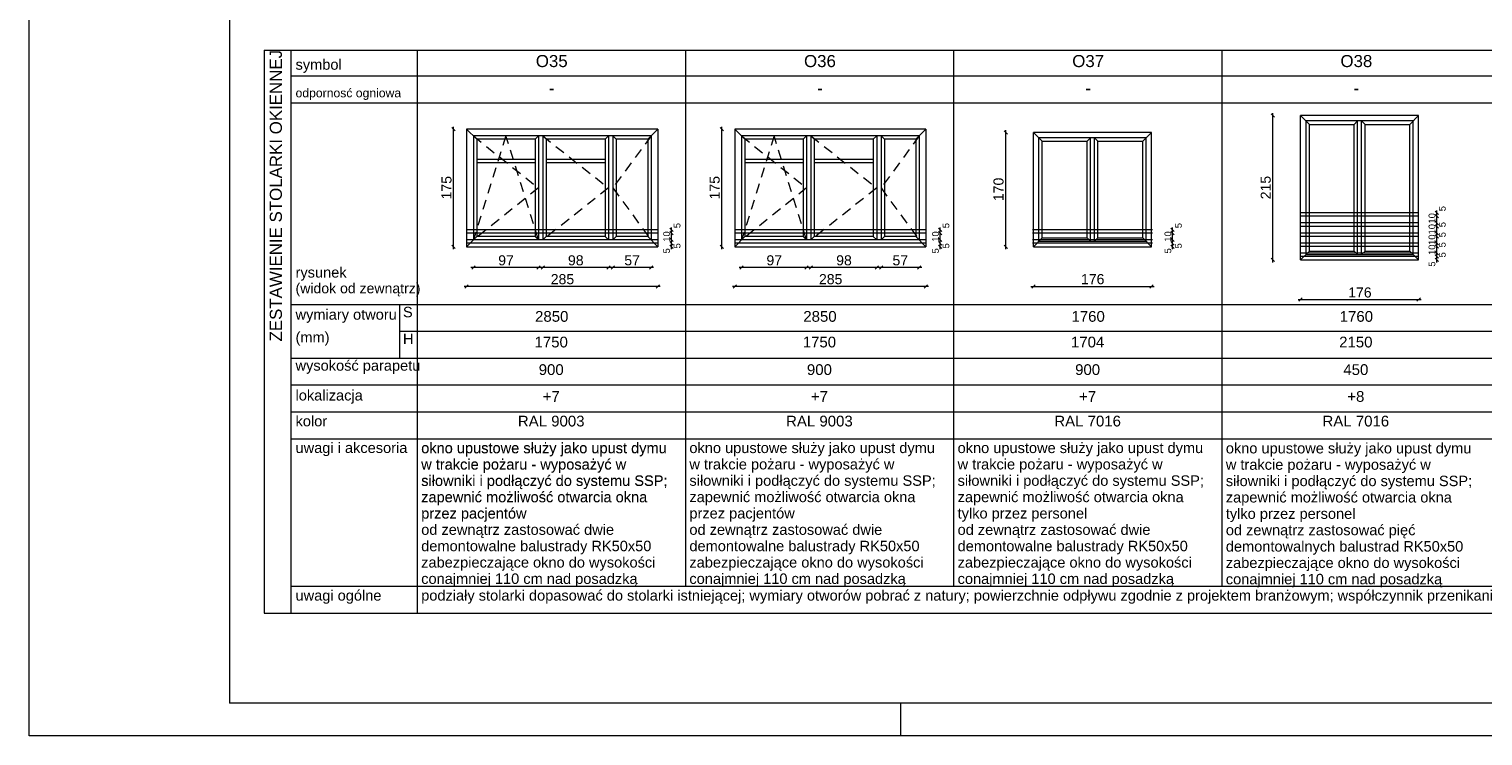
# Paper-space layout 'A-59 ZESTAWIENIE STOLARKI OKIENNEJ' of a CAD drawing. Header units: millimetres. Extents: x 0 to 850, y 0 to 297.
# Tile 1 of 12: x 0 to 217, y 0 to 105. Entities that reach past the tile are written whole.
import ezdxf
from ezdxf.xclip import XClip

# ---------------------------------------------------------------- set-up
doc = ezdxf.new("R2010")
doc.units = ezdxf.units.MM
doc.header["$MEASUREMENT"] = 0
doc.header["$XCLIPFRAME"] = 0
doc.linetypes.add('Przer. długie kreski', pattern=[2.5, 1.5, -1])
doc.layers.add('0_Nr_pióra__1', color=7, linetype='Continuous', lineweight=20)
doc.layers.add('A_Arkusz_Nr_pióra__1', color=7, linetype='Continuous', lineweight=20)
for name, color, linetype, lineweight, true_color in [('0_Nr_pióra__30', 7, 'Continuous', 5, 0x878787), ('0_Nr_pióra__7', 7, 'Continuous', 18, 0x171717), ('0_Nr_pióra__94', 7, 'Continuous', 5, 0x3b3b3b), ('A_Arkusz_Nr_pióra__237', 7, 'Continuous', 5, 0x343434)]:
    doc.layers.add(name, color=color, linetype=linetype, lineweight=lineweight, true_color=true_color)
doc.layers.add('A_podrys', color=7, linetype='Continuous')
doc.styles.add('STYL_AUTOMATYCZNY_1', font='arial.ttf')

# ---------------------------------------------------------------- blocks, each defined once
blk = doc.blocks.new('Rysunek_1_1', base_point=(-2086.12, -3213.37))
at = {"layer": '0_Nr_pióra__1', "color": 7, "linetype": 'Continuous', "lineweight": 20}
for p, q in [((185.75, 92.18), (185.25, 92.68)), ((185.5, 92.43), (185.5, 92.8)), ((185.5, 70.93), (185.5, 92.43)), ((63.57, 90.15), (63.07, 90.65)), ((63.32, 90.4), (63.32, 90.78)), ((63.32, 72.9), (63.32, 90.4)), ((103.57, 90.15), (103.07, 90.65)), ((103.32, 90.4), (103.32, 90.78)), ((103.32, 72.9), (103.32, 90.4)), ((145.9, 89.65), (145.4, 90.15)), ((145.65, 89.9), (145.65, 90.28)), ((145.65, 72.9), (145.65, 89.9)), ((209.68, 78.18), (210.18, 77.68)), ((209.93, 77.93), (209.93, 78.3)), ((210.18, 77.18), (209.68, 77.68)), ((209.68, 76.68), (210.18, 76.18)), ((209.68, 76.18), (210.18, 75.68)), ((209.93, 77.43), (209.93, 77.93)), ((209.93, 76.43), (209.93, 77.43)), ((209.93, 75.93), (209.93, 76.43)), ((209.93, 74.93), (209.93, 75.93)), ((95.54, 75.65), (96.04, 75.15)), ((96.04, 74.65), (95.54, 75.15)), ((95.54, 74.15), (96.04, 73.65)), ((95.79, 75.4), (95.79, 75.78)), ((95.79, 74.9), (95.79, 75.4)), ((95.79, 73.9), (95.79, 74.9)), ((95.79, 73.4), (95.79, 73.9)), ((135.64, 75.65), (136.14, 75.15)), ((136.14, 74.65), (135.64, 75.15)), ((135.64, 74.15), (136.14, 73.65)), ((135.89, 75.4), (135.89, 75.78)), ((135.89, 74.9), (135.89, 75.4)), ((135.89, 73.9), (135.89, 74.9)), ((135.89, 73.4), (135.89, 73.9)), ((170.3, 75.65), (170.8, 75.15)), ((170.8, 74.65), (170.3, 75.15)), ((170.3, 74.15), (170.8, 73.65)), ((170.55, 75.4), (170.55, 75.78)), ((170.55, 74.9), (170.55, 75.4)), ((170.55, 73.9), (170.55, 74.9)), ((170.55, 73.4), (170.55, 73.9)), ((209.68, 75.18), (210.18, 74.68)), ((209.68, 74.68), (210.18, 74.18)), ((209.93, 74.43), (209.93, 74.93)), ((209.93, 73.43), (209.93, 74.43)), ((63.07, 73.15), (63.57, 72.65)), ((63.32, 72.53), (63.32, 72.9)), ((95.54, 73.65), (96.04, 73.15)), ((95.54, 73.15), (96.04, 72.65)), ((95.79, 72.9), (95.79, 73.4)), ((95.79, 72.53), (95.79, 72.9)), ((103.07, 73.15), (103.57, 72.65)), ((103.32, 72.53), (103.32, 72.9)), ((135.64, 73.65), (136.14, 73.15)), ((135.64, 73.15), (136.14, 72.65)), ((135.89, 72.9), (135.89, 73.4)), ((135.89, 72.53), (135.89, 72.9)), ((145.4, 73.15), (145.9, 72.65)), ((145.65, 72.53), (145.65, 72.9)), ((170.3, 73.65), (170.8, 73.15)), ((170.3, 73.15), (170.8, 72.65)), ((170.55, 72.9), (170.55, 73.4)), ((170.55, 72.53), (170.55, 72.9)), ((209.68, 73.68), (210.18, 73.18)), ((209.68, 73.18), (210.18, 72.68)), ((209.68, 72.18), (210.18, 71.68)), ((209.68, 71.68), (210.18, 71.18)), ((209.93, 72.93), (209.93, 73.43)), ((209.93, 71.93), (209.93, 72.93)), ((209.93, 71.43), (209.93, 71.93)), ((66.26, 69.8), (65.89, 69.8)), ((66.51, 70.05), (66.01, 69.55)), ((75.96, 69.8), (66.26, 69.8)), ((75.71, 69.55), (76.21, 70.05)), ((76.34, 69.8), (75.96, 69.8)), ((76.61, 69.8), (76.24, 69.8)), ((76.86, 70.05), (76.36, 69.55)), ((86.41, 69.8), (76.61, 69.8)), ((86.16, 69.55), (86.66, 70.05)), ((86.79, 69.8), (86.41, 69.8)), ((87.06, 69.8), (86.69, 69.8)), ((87.31, 70.05), (86.81, 69.55)), ((92.76, 69.8), (87.06, 69.8)), ((92.51, 69.55), (93.01, 70.05)), ((93.14, 69.8), (92.76, 69.8)), ((106.26, 69.8), (105.89, 69.8)), ((106.51, 70.05), (106.01, 69.55)), ((115.96, 69.8), (106.26, 69.8)), ((115.71, 69.55), (116.21, 70.05)), ((116.34, 69.8), (115.96, 69.8)), ((116.61, 69.8), (116.24, 69.8)), ((116.86, 70.05), (116.36, 69.55)), ((126.41, 69.8), (116.61, 69.8)), ((126.16, 69.55), (126.66, 70.05)), ((126.79, 69.8), (126.41, 69.8)), ((127.06, 69.8), (126.69, 69.8)), ((127.31, 70.05), (126.81, 69.55)), ((132.76, 69.8), (127.06, 69.8)), ((132.51, 69.55), (133.01, 70.05)), ((133.14, 69.8), (132.76, 69.8)), ((185.25, 71.18), (185.75, 70.68)), ((185.5, 70.55), (185.5, 70.93)), ((209.68, 71.18), (210.18, 70.68)), ((209.93, 70.93), (209.93, 71.43)), ((209.93, 70.55), (209.93, 70.93)), ((65.51, 67.24), (65.01, 66.74)), ((93.51, 66.74), (94.01, 67.24)), ((105.51, 67.24), (105.01, 66.74)), ((133.51, 66.74), (134.01, 67.24)), ((150.04, 67.24), (149.54, 66.74)), ((167.14, 66.74), (167.64, 67.24)), ((65.26, 66.99), (64.89, 66.99)), ((93.76, 66.99), (65.26, 66.99)), ((94.14, 66.99), (93.76, 66.99)), ((105.26, 66.99), (104.89, 66.99)), ((133.76, 66.99), (105.26, 66.99)), ((134.14, 66.99), (133.76, 66.99)), ((149.42, 66.99), (149.79, 66.99)), ((149.79, 66.99), (167.39, 66.99)), ((167.39, 66.99), (167.77, 66.99)), ((189.89, 65.26), (189.39, 64.76)), ((206.99, 64.76), (207.49, 65.26)), ((189.27, 65.01), (189.64, 65.01)), ((189.64, 65.01), (207.24, 65.01)), ((207.24, 65.01), (207.62, 65.01))]:
    blk.add_line(p, q, dxfattribs=at)
at = {"layer": '0_Nr_pióra__30', "color": 252, "linetype": 'Continuous', "lineweight": 5, "true_color": 0x878787}
for p, q in [((207.24, 92.43), (189.64, 92.43)), ((189.64, 70.93), (189.64, 92.43)), ((189.64, 92.43), (190.94, 91.13)), ((206.44, 91.63), (190.44, 91.63)), ((190.44, 71.73), (190.44, 91.63)), ((190.94, 91.13), (197.64, 91.13)), ((190.94, 72.23), (190.94, 91.13)), ((197.64, 91.13), (198.14, 91.63)), ((197.64, 72.23), (197.64, 91.13)), ((198.14, 71.73), (198.14, 91.63)), ((198.74, 71.73), (198.74, 91.63)), ((198.74, 91.63), (199.24, 91.13)), ((199.24, 91.13), (205.94, 91.13)), ((199.24, 72.23), (199.24, 91.13)), ((205.94, 91.13), (207.24, 92.43)), ((205.94, 72.23), (205.94, 91.13)), ((206.44, 71.73), (206.44, 91.63)), ((207.24, 70.93), (207.24, 92.43)), ((93.76, 90.4), (65.26, 90.4)), ((65.26, 90.4), (65.26, 72.9)), ((66.76, 88.9), (65.26, 90.4)), ((92.76, 89.4), (66.26, 89.4)), ((66.26, 89.4), (66.26, 73.9)), ((75.46, 88.9), (66.76, 88.9)), ((66.76, 88.9), (66.76, 74.4)), ((75.46, 88.9), (75.96, 89.4)), ((75.46, 88.9), (75.46, 74.4)), ((75.96, 89.4), (75.96, 73.9)), ((76.61, 89.4), (76.61, 73.9)), ((77.11, 88.9), (76.61, 89.4)), ((85.91, 88.9), (77.11, 88.9)), ((77.11, 88.9), (77.11, 74.4)), ((85.91, 88.9), (86.41, 89.4)), ((85.91, 88.9), (85.91, 74.4)), ((86.41, 89.4), (86.41, 73.9)), ((87.06, 89.4), (87.06, 73.9)), ((87.56, 88.9), (87.06, 89.4)), ((92.26, 88.9), (87.56, 88.9)), ((87.56, 88.9), (87.56, 74.4)), ((92.26, 88.9), (93.76, 90.4)), ((92.26, 88.9), (92.26, 74.4)), ((92.76, 89.4), (92.76, 73.9)), ((93.76, 90.4), (93.76, 72.9)), ((133.76, 90.4), (105.26, 90.4)), ((105.26, 90.4), (105.26, 72.9)), ((106.76, 88.9), (105.26, 90.4)), ((132.76, 89.4), (106.26, 89.4)), ((106.26, 89.4), (106.26, 73.9)), ((115.46, 88.9), (106.76, 88.9)), ((106.76, 88.9), (106.76, 74.4)), ((115.46, 88.9), (115.96, 89.4)), ((115.46, 88.9), (115.46, 74.4)), ((115.96, 89.4), (115.96, 73.9)), ((116.61, 89.4), (116.61, 73.9)), ((117.11, 88.9), (116.61, 89.4)), ((125.91, 88.9), (117.11, 88.9)), ((117.11, 88.9), (117.11, 74.4)), ((125.91, 88.9), (126.41, 89.4)), ((125.91, 88.9), (125.91, 74.4)), ((126.41, 89.4), (126.41, 73.9)), ((127.06, 89.4), (127.06, 73.9)), ((127.56, 88.9), (127.06, 89.4)), ((132.26, 88.9), (127.56, 88.9)), ((127.56, 88.9), (127.56, 74.4)), ((132.26, 88.9), (133.76, 90.4)), ((132.26, 88.9), (132.26, 74.4)), ((132.76, 89.4), (132.76, 73.9)), ((133.76, 90.4), (133.76, 72.9)), ((167.39, 89.9), (149.79, 89.9)), ((149.79, 72.9), (149.79, 89.9)), ((149.79, 89.9), (151.09, 88.6)), ((166.59, 89.1), (150.59, 89.1)), ((150.59, 73.7), (150.59, 89.1)), ((157.79, 88.6), (158.29, 89.1)), ((158.29, 73.7), (158.29, 89.1)), ((158.89, 73.7), (158.89, 89.1)), ((158.89, 89.1), (159.39, 88.6)), ((166.09, 88.6), (167.39, 89.9)), ((166.59, 73.7), (166.59, 89.1)), ((167.39, 72.9), (167.39, 89.9)), ((151.09, 88.6), (157.79, 88.6)), ((151.09, 74.2), (151.09, 88.6)), ((157.79, 74.2), (157.79, 88.6)), ((159.39, 88.6), (166.09, 88.6)), ((159.39, 74.2), (159.39, 88.6)), ((166.09, 74.2), (166.09, 88.6)), ((75.46, 85.9), (66.76, 85.9)), ((75.46, 85.4), (66.76, 85.4)), ((85.91, 85.9), (77.11, 85.9)), ((85.91, 85.4), (77.11, 85.4)), ((115.46, 85.9), (106.76, 85.9)), ((115.46, 85.4), (106.76, 85.4)), ((125.91, 85.9), (117.11, 85.9)), ((125.91, 85.4), (117.11, 85.4)), ((66.76, 74.4), (65.26, 72.9)), ((75.46, 74.4), (66.76, 74.4)), ((75.46, 74.4), (75.96, 73.9)), ((77.11, 74.4), (76.61, 73.9)), ((85.91, 74.4), (77.11, 74.4)), ((85.91, 74.4), (86.41, 73.9)), ((87.56, 74.4), (87.06, 73.9)), ((92.26, 74.4), (87.56, 74.4)), ((92.26, 74.4), (93.76, 72.9)), ((106.76, 74.4), (105.26, 72.9)), ((115.46, 74.4), (106.76, 74.4)), ((115.46, 74.4), (115.96, 73.9)), ((117.11, 74.4), (116.61, 73.9)), ((125.91, 74.4), (117.11, 74.4)), ((125.91, 74.4), (126.41, 73.9)), ((127.56, 74.4), (127.06, 73.9)), ((132.26, 74.4), (127.56, 74.4)), ((132.26, 74.4), (133.76, 72.9)), ((149.79, 72.9), (151.09, 74.2)), ((151.09, 74.2), (157.79, 74.2)), ((158.29, 73.7), (157.79, 74.2)), ((158.89, 73.7), (159.39, 74.2)), ((159.39, 74.2), (166.09, 74.2)), ((167.39, 72.9), (166.09, 74.2)), ((65.26, 72.9), (93.76, 72.9)), ((105.26, 72.9), (133.76, 72.9)), ((149.79, 72.9), (167.39, 72.9)), ((150.59, 73.7), (166.59, 73.7)), ((189.64, 70.93), (190.94, 72.23)), ((190.44, 71.73), (206.44, 71.73)), ((190.94, 72.23), (197.64, 72.23)), ((198.14, 71.73), (197.64, 72.23)), ((198.74, 71.73), (199.24, 72.23)), ((199.24, 72.23), (205.94, 72.23)), ((207.24, 70.93), (205.94, 72.23)), ((189.64, 70.93), (207.24, 70.93))]:
    blk.add_line(p, q, dxfattribs=at)
at = {"layer": '0_Nr_pióra__30', "color": 252, "linetype": 'Przer. długie kreski', "lineweight": 5, "true_color": 0x878787}
for p, q in [((66.26, 89.4), (75.96, 81.65)), ((71.11, 89.4), (66.26, 73.9)), ((75.96, 73.9), (71.11, 89.4)), ((76.61, 89.4), (86.41, 81.65)), ((92.76, 89.4), (87.06, 81.65)), ((106.26, 89.4), (115.96, 81.65)), ((111.11, 89.4), (106.26, 73.9)), ((115.96, 73.9), (111.11, 89.4)), ((116.61, 89.4), (126.41, 81.65)), ((132.76, 89.4), (127.06, 81.65)), ((75.96, 81.65), (66.26, 73.9)), ((86.41, 81.65), (76.61, 73.9)), ((87.06, 81.65), (92.76, 73.9)), ((115.96, 81.65), (106.26, 73.9)), ((126.41, 81.65), (116.61, 73.9)), ((127.06, 81.65), (132.76, 73.9))]:
    blk.add_line(p, q, dxfattribs=at)
at = {"layer": '0_Nr_pióra__7', "color": 250, "linetype": 'Continuous', "lineweight": 18, "true_color": 0x171717}
for p, q in [((207.24, 77.93), (189.64, 77.93)), ((207.24, 77.43), (189.64, 77.43)), ((207.24, 76.43), (189.64, 76.43)), ((207.24, 75.93), (189.64, 75.93)), ((93.76, 75.4), (65.26, 75.4)), ((93.76, 74.9), (65.26, 74.9)), ((93.76, 73.9), (65.26, 73.9)), ((133.76, 75.4), (105.26, 75.4)), ((133.76, 74.9), (105.26, 74.9)), ((133.76, 73.9), (105.26, 73.9)), ((167.54, 75.4), (149.64, 75.4)), ((167.54, 74.9), (149.64, 74.9)), ((167.54, 73.9), (149.64, 73.9)), ((207.24, 74.93), (189.64, 74.93)), ((207.24, 74.43), (189.64, 74.43)), ((93.76, 73.4), (65.26, 73.4)), ((133.76, 73.4), (105.26, 73.4)), ((167.54, 73.4), (149.64, 73.4)), ((207.24, 73.43), (189.64, 73.43)), ((207.24, 72.93), (189.64, 72.93)), ((207.24, 71.93), (189.64, 71.93)), ((207.24, 71.43), (189.64, 71.43))]:
    blk.add_line(p, q, dxfattribs=at)
at = {"layer": '0_Nr_pióra__94', "color": 250, "linetype": 'Continuous', "lineweight": 5, "true_color": 0x3b3b3b}
for p, q in [((35.05, 102.19), (35.05, 18.29)), ((35.05, 102.19), (737.88, 102.19)), ((39.05, 102.19), (39.05, 18.29)), ((57.88, 102.19), (57.88, 22.29)), ((97.88, 102.19), (97.88, 22.29)), ((137.88, 102.19), (137.88, 22.29)), ((177.88, 102.19), (177.88, 22.29)), ((737.88, 98.29), (39.05, 98.29)), ((737.88, 94.29), (39.05, 94.29)), ((39.05, 64.29), (737.88, 64.29)), ((55.23, 64.29), (55.23, 56.29)), ((55.23, 60.29), (737.88, 60.29)), ((39.05, 56.29), (737.88, 56.29)), ((39.05, 52.29), (737.88, 52.29)), ((39.05, 48.29), (737.88, 48.29)), ((39.05, 44.29), (737.88, 44.29)), ((39.05, 22.29), (737.88, 22.29)), ((57.88, 22.29), (57.88, 18.29)), ((35.05, 18.29), (737.88, 18.29))]:
    blk.add_line(p, q, dxfattribs=at)
at = {"layer": '0_Nr_pióra__1', "color": 7, "linetype": 'Continuous', "lineweight": 20, "attachment_point": 7, "rotation": 90, "style": 'STYL_AUTOMATYCZNY_1'}
for s, insert, char_height, width in [('\\A1;{\\pql;\\fArial|b0|i0|c238|p0;\\W1.000000;175}', (63.02, 79.94), 1.5, 3.4323), ('\\A1;{\\pql;\\fArial|b0|i0|c238|p0;\\W1.000000;175}', (103.02, 79.94), 1.5, 3.4323), ('\\A1;{\\pql;\\fArial|b0|i0|c238|p0;\\W1.000000;170}', (145.35, 79.69), 1.5, 3.4323), ('\\A1;{\\pql;\\fArial|b0|i0|c238|p0;\\W1.000000;215}', (185.2, 79.96), 1.5, 3.4323), ('\\A1;{\\pql;\\fArial|b0|i0|c238|p0;\\W1.000000;5}', (211.28, 78.18), 1, 0.7627), ('\\A1;{\\pql;\\fArial|b0|i0|c238|p0;\\W1.000000;5}', (97.16, 75.65), 1, 0.7627), ('\\A1;{\\pql;\\fArial|b0|i0|c238|p0;\\W1.000000;5}', (137.25, 75.65), 1, 0.7627), ('\\A1;{\\pql;\\fArial|b0|i0|c238|p0;\\W1.000000;5}', (171.92, 75.65), 1, 0.7627), ('\\A1;{\\pql;\\fArial|b0|i0|c238|p0;\\W1.000000;10}', (209.73, 76.35), 1, 1.5254), ('\\A1;{\\pql;\\fArial|b0|i0|c238|p0;\\W1.000000;10}', (209.73, 74.72), 1, 1.5254), ('\\A1;{\\pql;\\fArial|b0|i0|c238|p0;\\W1.000000;5}', (211.28, 75.8), 1, 0.7627), ('\\A1;{\\pql;\\fArial|b0|i0|c238|p0;\\W1.000000;10}', (95.59, 73.64), 1, 1.5254), ('\\A1;{\\pql;\\fArial|b0|i0|c238|p0;\\W1.000000;10}', (135.69, 73.64), 1, 1.5254), ('\\A1;{\\pql;\\fArial|b0|i0|c238|p0;\\W1.000000;10}', (170.35, 73.64), 1, 1.5254), ('\\A1;{\\pql;\\fArial|b0|i0|c238|p0;\\W1.000000;10}', (209.73, 73.17), 1, 1.5254), ('\\A1;{\\pql;\\fArial|b0|i0|c238|p0;\\W1.000000;5}', (211.28, 74.3), 1, 0.7627), ('\\A1;{\\pql;\\fArial|b0|i0|c238|p0;\\W1.000000;5}', (95.59, 71.89), 1, 0.7627), ('\\A1;{\\pql;\\fArial|b0|i0|c238|p0;\\W1.000000;5}', (97.16, 72.64), 1, 0.7627), ('\\A1;{\\pql;\\fArial|b0|i0|c238|p0;\\W1.000000;5}', (135.69, 71.89), 1, 0.7627), ('\\A1;{\\pql;\\fArial|b0|i0|c238|p0;\\W1.000000;5}', (137.25, 72.64), 1, 0.7627), ('\\A1;{\\pql;\\fArial|b0|i0|c238|p0;\\W1.000000;5}', (170.35, 71.89), 1, 0.7627), ('\\A1;{\\pql;\\fArial|b0|i0|c238|p0;\\W1.000000;5}', (171.92, 72.64), 1, 0.7627), ('\\A1;{\\pql;\\fArial|b0|i0|c238|p0;\\W1.000000;10}', (209.73, 71.67), 1, 1.5254), ('\\A1;{\\pql;\\fArial|b0|i0|c238|p0;\\W1.000000;5}', (211.28, 72.8), 1, 0.7627), ('\\A1;{\\pql;\\fArial|b0|i0|c238|p0;\\W1.000000;5}', (211.28, 71.3), 1, 0.7627), ('\\A1;{\\pql;\\fArial|b0|i0|c238|p0;\\W1.000000;5}', (209.73, 69.92), 1, 0.7627)]:
    blk.add_mtext(s, dxfattribs=dict(at, insert=insert, char_height=char_height, width=width))
at = {"layer": '0_Nr_pióra__1', "color": 7, "linetype": 'Continuous', "lineweight": 20, "char_height": 1.5, "attachment_point": 7, "style": 'STYL_AUTOMATYCZNY_1'}
for s, insert, width in [('\\A1;{\\pql;\\fArial|b0|i0|c238|p0;\\W1.000000;97}', (69.97, 70.1), 2.2882), ('\\A1;{\\pql;\\fArial|b0|i0|c238|p0;\\W1.000000;98}', (80.37, 70.1), 2.2882), ('\\A1;{\\pql;\\fArial|b0|i0|c238|p0;\\W1.000000;57}', (88.77, 70.1), 2.2882), ('\\A1;{\\pql;\\fArial|b0|i0|c238|p0;\\W1.000000;97}', (109.97, 70.1), 2.2882), ('\\A1;{\\pql;\\fArial|b0|i0|c238|p0;\\W1.000000;98}', (120.37, 70.1), 2.2882), ('\\A1;{\\pql;\\fArial|b0|i0|c238|p0;\\W1.000000;57}', (128.77, 70.1), 2.2882), ('\\A1;{\\pql;\\fArial|b0|i0|c238|p0;\\W1.000000;285}', (77.8, 67.29), 3.4323), ('\\A1;{\\pql;\\fArial|b0|i0|c238|p0;\\W1.000000;285}', (117.8, 67.29), 3.4323), ('\\A1;{\\pql;\\fArial|b0|i0|c238|p0;\\W1.000000;176}', (156.88, 67.29), 3.4323), ('\\A1;{\\pql;\\fArial|b0|i0|c238|p0;\\W1.000000;176}', (196.73, 65.31), 3.4323)]:
    blk.add_mtext(s, dxfattribs=dict(at, insert=insert, width=width))
at = {"layer": '0_Nr_pióra__7', "color": 250, "linetype": 'Continuous', "lineweight": 18, "true_color": 0x171717, "style": 'STYL_AUTOMATYCZNY_1'}
for s, insert, char_height, attachment_point in [('\\A1;{\\pql;\\fArial|b0|i0|c238|p0;\\W1.000000;symbol}', (39.74, 98.8), 1.5567, 7), ('\\A1;{\\pqc;\\fArial|b0|i0|c238|p0;\\W1.000000;O35}', (77.95, 100.55), 1.8, 5), ('\\A1;{\\pqc;\\fArial|b0|i0|c238|p0;\\W1.000000;O36}', (117.95, 100.55), 1.8, 5), ('\\A1;{\\pqc;\\fArial|b0|i0|c238|p0;\\W1.000000;O37}', (157.95, 100.55), 1.8, 5), ('\\A1;{\\pqc;\\fArial|b0|i0|c238|p0;\\W1.000000;O38}', (197.95, 100.55), 1.8, 5), ('\\A1;{\\pql;\\fArial|b0|i0|c238|p0;\\W1.000000;odpornosć ogniowa}', (39.74, 94.77), 1.3, 7), ('\\A1;{\\pqc;\\fArial|b0|i0|c238|p0;\\W1.000000;-}', (77.95, 95.63), 1.8, 8), ('\\A1;{\\pqc;\\fArial|b0|i0|c238|p0;\\W1.000000;-}', (117.95, 95.63), 1.8, 8), ('\\A1;{\\pqc;\\fArial|b0|i0|c238|p0;\\W1.000000;-}', (157.95, 95.63), 1.8, 8), ('\\A1;{\\pqc;\\fArial|b0|i0|c238|p0;\\W1.000000;-}', (197.95, 95.63), 1.8, 8), ('\\A1;{\\pql;\\fArial|b0|i0|c238|p0;\\W1.000000;wymiary otworu}', (39.74, 61.55), 1.5567, 7), ('\\A1;{\\pql;\\fArial|b0|i0|c238|p0;\\W1.000000;S}', (55.76, 62.36), 1.5567, 7), ('\\A1;{\\pqc;\\fArial|b0|i0|c238|p0;\\W1.000000;2850}', (77.95, 62.5), 1.6, 5), ('\\A1;{\\pqc;\\fArial|b0|i0|c238|p0;\\W1.000000;2850}', (117.95, 62.5), 1.6, 5), ('\\A1;{\\pqc;\\fArial|b0|i0|c238|p0;\\W1.000000;1760}', (157.95, 62.5), 1.6, 5), ('\\A1;{\\pqc;\\fArial|b0|i0|c238|p0;\\W1.000000;1760}', (197.95, 62.5), 1.6, 5), ('\\A1;{\\pql;\\fArial|b0|i0|c238|p0;\\W1.000000;(mm)}', (39.74, 58.16), 1.5567, 7), ('\\A1;{\\pql;\\fArial|b0|i0|c238|p0;\\W1.000000;H}', (55.76, 58.38), 1.5567, 7), ('\\A1;{\\pqc;\\fArial|b0|i0|c238|p0;\\W1.000000;1750}', (77.87, 58.68), 1.6, 5), ('\\A1;{\\pqc;\\fArial|b0|i0|c238|p0;\\W1.000000;1750}', (117.87, 58.68), 1.6, 5), ('\\A1;{\\pqc;\\fArial|b0|i0|c238|p0;\\W1.000000;1704}', (157.87, 58.68), 1.6, 5), ('\\A1;{\\pqc;\\fArial|b0|i0|c238|p0;\\W1.000000;2150}', (197.87, 58.68), 1.6, 5), ('\\A1;{\\pql;\\fArial|b0|i0|c238|p0;\\W1.000000;wysokość parapetu}', (39.74, 53.95), 1.5567, 7), ('\\A1;{\\pqc;\\fArial|b0|i0|c238|p0;\\W1.000000;900}', (77.87, 54.57), 1.6, 5), ('\\A1;{\\pqc;\\fArial|b0|i0|c238|p0;\\W1.000000;900}', (117.87, 54.57), 1.6, 5), ('\\A1;{\\pqc;\\fArial|b0|i0|c238|p0;\\W1.000000;900}', (157.87, 54.57), 1.6, 5), ('\\A1;{\\pqc;\\fArial|b0|i0|c238|p0;\\W1.000000;450}', (197.87, 54.57), 1.6, 5), ('\\A1;{\\pql;\\fArial|b0|i0|c238|p0;\\W1.000000;lokalizacja}', (39.74, 49.51), 1.5567, 7), ('\\A1;{\\pqc;\\fArial|b0|i0|c238|p0;\\W1.000000;+7}', (77.87, 50.58), 1.6, 5), ('\\A1;{\\pqc;\\fArial|b0|i0|c238|p0;\\W1.000000;+7}', (117.87, 50.58), 1.6, 5), ('\\A1;{\\pqc;\\fArial|b0|i0|c238|p0;\\W1.000000;+7}', (157.87, 50.58), 1.6, 5), ('\\A1;{\\pqc;\\fArial|b0|i0|c238|p0;\\W1.000000;+8}', (197.87, 50.57), 1.6, 5), ('\\A1;{\\pql;\\fArial|b0|i0|c238|p0;\\W1.000000;kolor}', (39.74, 46.11), 1.5567, 7), ('\\A1;{\\pqc;\\fArial|b0|i0|c238|p0;\\W1.000000;RAL 9003}', (77.87, 46.9), 1.6, 5), ('\\A1;{\\pqc;\\fArial|b0|i0|c238|p0;\\W1.000000;RAL 9003}', (117.87, 46.9), 1.6, 5), ('\\A1;{\\pqc;\\fArial|b0|i0|c238|p0;\\W1.000000;RAL 7016}', (157.87, 46.9), 1.6, 5), ('\\A1;{\\pqc;\\fArial|b0|i0|c238|p0;\\W1.000000;RAL 7016}', (197.87, 46.9), 1.6, 5), ('\\A1;{\\pql;\\fArial|b0|i0|c238|p0;\\W1.000000;uwagi i akcesoria}', (39.74, 41.69), 1.5567, 7), ('\\A1;{\\pql;\\fArial|b0|i0|c238|p0;\\W1.000000;uwagi ogólne}', (39.74, 19.69), 1.5567, 7), ('\\A1;{\\pql;\\pt59.4279;\\fArial|b0|i0|c238|p0;\\W1.000000;podziały stolarki dopasować do stolarki istniejącej; wymiary otworów pobrać z natury; powierzchnie odpływu zgodnie z projektem branżowym\\fArial|b0|i0|c238|p0;\\H0.992556x;\\W1.000000;; współczynnik przenikania ciepła okien zewnętrznych U(max) nie może być większy niż 0,9 [W/(m2 * K)]}', (58.48, 19.69), 1.55668, 7)]:
    blk.add_mtext(s, dxfattribs=dict(at, insert=insert, char_height=char_height, attachment_point=attachment_point))
at = {"layer": '0_Nr_pióra__7', "color": 250, "linetype": 'Continuous', "lineweight": 18, "true_color": 0x171717, "insert": (37.73, 58.77), "char_height": 1.8, "attachment_point": 7, "rotation": 90, "style": 'STYL_AUTOMATYCZNY_1'}
blk.add_mtext('\\A1;{\\pql;\\fArial|b0|i0|c238|p0;\\W1.000000;ZESTAWIENIE STOLARKI OKIENNEJ}', dxfattribs=at)
at = {"layer": '0_Nr_pióra__7', "color": 250, "linetype": 'Continuous', "lineweight": 18, "true_color": 0x171717, "insert": (39.74, 65.5), "char_height": 1.5567, "attachment_point": 7, "line_spacing_factor": 0.924787, "style": 'STYL_AUTOMATYCZNY_1'}
blk.add_mtext('\\A1;{\\pql;\\fArial|b0|i0|c238|p0;\\W1.000000;rysunek\\P\\pql;\\fArial|b0|i0|c238|p0;\\H0.963589x;\\W1.000000;(widok od zewnątrz)}', dxfattribs=at)
at = {"layer": '0_Nr_pióra__7', "color": 250, "linetype": 'Continuous', "lineweight": 18, "true_color": 0x171717, "char_height": 1.55668, "width": 37.7515, "style": 'STYL_AUTOMATYCZNY_1'}
for s, insert, attachment_point, line_spacing_factor in [('\\A1;{\\pql;\\fArial|b0|i0|c238|p0;\\W1.000000;okno upustowe służy jako upust dymu w trakcie pożaru - wyposażyć w siłowniki i podłączyć do systemu SSP;\\P\\pql;\\fArial|b0|i0|c238|p0;\\W1.000000;zapewnić możliwość otwarcia okna przez pacjentów}', (58.48, 31.9), 7, 0.937739), ('\\A1;{\\pql;\\fArial|b0|i0|c238|p0;\\W1.000000;okno upustowe służy jako upust dymu w trakcie pożaru - wyposażyć w siłowniki i podłączyć do systemu SSP;\\P\\pql;\\fArial|b0|i0|c238|p0;\\W1.000000;zapewnić możliwość otwarcia okna tylko przez personel\\P\\pql;\\fArial|b0|i0|c238|p0;\\W1.000000;od zewnątrz zastosować pięć demontowalnych balustrad RK50x50 zabezpieczające okno do wysokości conajmniej 110 cm nad posadzką}', (178.48, 22.12), 7, 0.939378), ('\\A1;{\\pql;\\fArial|b0|i0|c238|p0;\\W1.000000;okno upustowe służy jako upust dymu w trakcie pożaru - wyposażyć w siłowniki i podłączyć do systemu SSP;\\P\\pql;\\fArial|b0|i0|c238|p0;\\W1.000000;zapewnić możliwość otwarcia okna przez pacjentów\\P\\pql;\\fArial|b0|i0|c238|p0;\\W1.000000;od zewnątrz zastosować dwie demontowalne balustrady RK50x50 zabezpieczające okno do wysokości conajmniej 110 cm nad posadzką}', (58.48, 43.7), 1, 0.939027), ('\\A1;{\\pql;\\fArial|b0|i0|c238|p0;\\W1.000000;okno upustowe służy jako upust dymu w trakcie pożaru - wyposażyć w siłowniki i podłączyć do systemu SSP;\\P\\pql;\\fArial|b0|i0|c238|p0;\\W1.000000;zapewnić możliwość otwarcia okna przez pacjentów\\P\\pql;\\fArial|b0|i0|c238|p0;\\W1.000000;od zewnątrz zastosować dwie demontowalne balustrady RK50x50 zabezpieczające okno do wysokości conajmniej 110 cm nad posadzką}', (98.48, 43.7), 1, 0.939027), ('\\A1;{\\pql;\\fArial|b0|i0|c238|p0;\\W1.000000;okno upustowe służy jako upust dymu w trakcie pożaru - wyposażyć w siłowniki i podłączyć do systemu SSP;\\P\\pql;\\fArial|b0|i0|c238|p0;\\W1.000000;zapewnić możliwość otwarcia okna tylko przez personel\\P\\pql;\\fArial|b0|i0|c238|p0;\\W1.000000;od zewnątrz zastosować dwie demontowalne balustrady RK50x50 zabezpieczające okno do wysokości conajmniej 110 cm nad posadzką}', (138.48, 43.7), 1, 0.939378)]:
    blk.add_mtext(s, dxfattribs=dict(at, insert=insert, attachment_point=attachment_point, line_spacing_factor=line_spacing_factor))

psp = doc.layouts.new('A-59 ZESTAWIENIE STOLARKI OKIENNEJ')

# ---------------------------------------------------------------- linework, layer by layer
at = {"layer": 'A_Arkusz_Nr_pióra__1', "color": 7, "linetype": 'Continuous', "lineweight": 20}
for p in [(29.9, 292.1), (845.1, 4.9)]:
    psp.add_line(p, (29.9, 4.9), dxfattribs=at)
at = {"layer": 'A_Arkusz_Nr_pióra__1', "color": 7, "linetype": 'Continuous', "lineweight": 20, "flags": 128}
psp.add_lwpolyline([(0, 297), (850, 297), (850, 0), (0, 0)], close=True, dxfattribs=at)
at = {"layer": 'A_Arkusz_Nr_pióra__237', "color": 250, "linetype": 'Continuous', "lineweight": 5, "true_color": 0x343434}
psp.add_line((130, 0), (130, 4.9), dxfattribs=at)

# ---------------------------------------------------------------- block references
at = {"layer": 'A_podrys', "color": 37, "linetype": 'Continuous', "lineweight": 5, "true_color": 0x656532}
ref = psp.add_blockref('Rysunek_1_1', (-2086.12, -3213.37), dxfattribs=at)
XClip(ref).set_block_clipping_path([(31.6687238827, 12.5130650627), (742.4176234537, 288.3491695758)])

doc.saveas('drawing.dxf')
